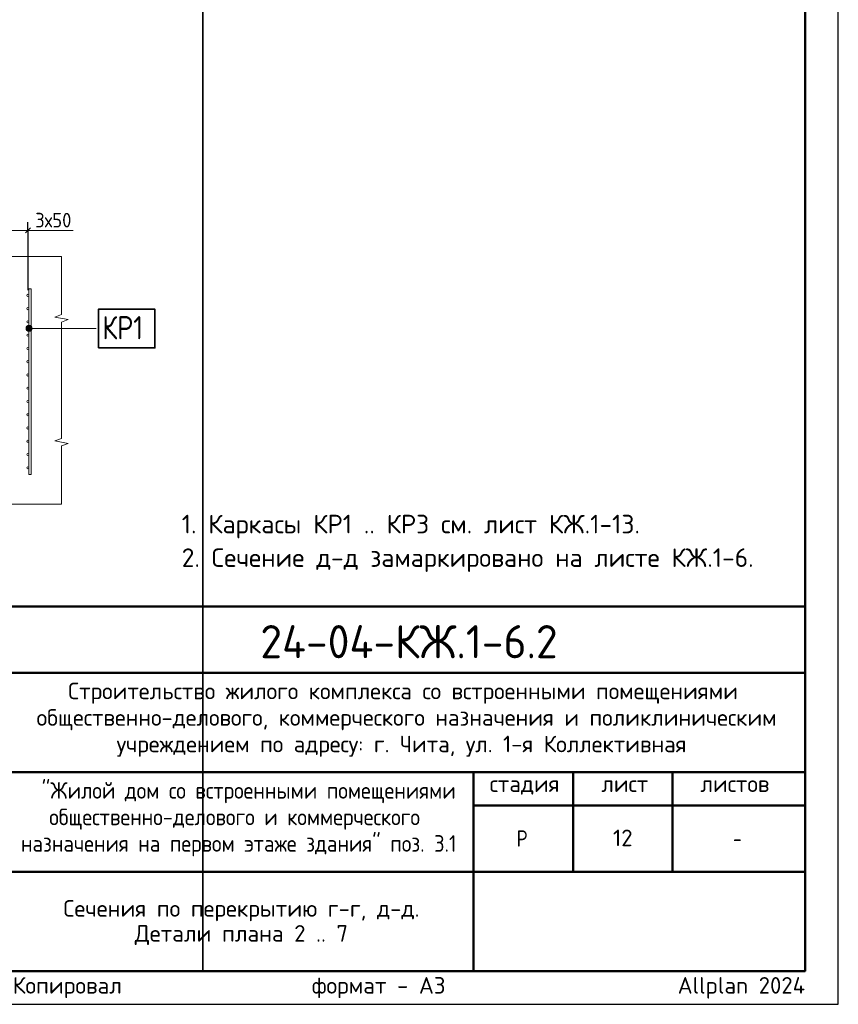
# Model space of a CAD drawing. Header units: millimetres. Extents: x 0 to 42000, y 0 to 29700.
# Tile 20 of 25: x 29657 to 42000, y 0 to 14850. Entities that reach past the tile are written whole.
import ezdxf

# ---------------------------------------------------------------- set-up
doc = ezdxf.new("R2010")
doc.units = ezdxf.units.MM
for name, color, linetype, lineweight in [('Standard', 7, 'Continuous', 25), ('Надписи', 7, 'Continuous', 25), ('Общий01', 7, 'Continuous', 13), ('Размерная линия_ общее', 7, 'Continuous', 13), ('Текст_ общее', 7, 'Continuous', 25)]:
    doc.layers.add(name, color=color, linetype=linetype, lineweight=lineweight)
doc.styles.add('ISOCPEUR', font='txt')

msp = doc.modelspace()

# ---------------------------------------------------------------- hatches: boundary and pattern name
at = {"layer": 'Общий01', "linetype": 'Continuous', "lineweight": 13, "transparency": 33554687}
for points in [[(29758, 10172), (29758, 10217), (29752, 10194)], [(29758, 10217), (29774, 10155), (29774, 10233)], [(29758, 10217), (29758, 10172), (29774, 10155)], [(29774, 10233), (29797, 10149), (29797, 10239)], [(29774, 10233), (29774, 10155), (29797, 10149)], [(29797, 10239), (29797, 10149), (29819, 10155)], [(29797, 10239), (29819, 10155), (29819, 10233)], [(29819, 10233), (29819, 10155), (29836, 10172)], [(29819, 10233), (29836, 10172), (29836, 10217)], [(29836, 10217), (29836, 10172), (29842, 10194)]]:
    msp.add_hatch(color=7, dxfattribs=at).paths.add_polyline_path(points)

# ---------------------------------------------------------------- linework, layer by layer
at = {"layer": 'Standard', "color": 7, "linetype": 'Continuous', "lineweight": 13, "transparency": 33554687}
for p, q in [((30289, 11280), (29445, 11280)), ((30289, 11280), (30289, 11280)), ((30289, 10402), (30289, 11280)), ((30189, 10365), (30289, 10402)), ((30389, 10328), (30189, 10365)), ((30289, 10290), (30389, 10328)), ((30289, 9412), (30289, 10290)), ((30289, 8534), (30289, 9412)), ((30189, 8497), (30289, 8534)), ((30389, 8460), (30189, 8497)), ((30289, 8422), (30389, 8460)), ((30289, 7544), (30289, 8422)), ((29445, 7544), (30289, 7544)), ((30289, 7544), (30289, 7544))]:
    msp.add_line(p, q, dxfattribs=at)
at = {"layer": 'Standard', "color": 7, "linetype": 'Continuous', "lineweight": 50, "transparency": 33554687}
for p, q in [((23000, 6000), (41500, 6000)), ((29500, 5000), (41500, 5000)), ((29500, 3500), (41500, 3500)), ((36500, 2000), (36500, 3500)), ((38000, 2000), (38000, 3500)), ((39500, 2000), (39500, 3500)), ((36500, 3000), (41500, 3000)), ((29500, 2000), (41500, 2000)), ((36500, 500), (36500, 2000)), ((36500, 500), (36500, 2000))]:
    msp.add_line(p, q, dxfattribs=at)
at = {"layer": 'Standard', "color": 7, "linetype": 'Continuous', "lineweight": 25, "transparency": 33554687}
for p, q in [((41500, 500), (41500, 6000)), ((23000, 500), (41500, 500)), ((23000, 500), (41500, 500)), ((23000, 500), (41500, 500))]:
    msp.add_line(p, q, dxfattribs=at)
msp.add_lwpolyline([(0, 0), (42000, 0), (42000, 29700), (0, 29700), (0, 0)], close=True, dxfattribs=at)
at = {"layer": 'Standard', "color": 7, "linetype": 'Continuous', "lineweight": 50, "transparency": 33554687}
msp.add_lwpolyline([(2000, 29200), (41500, 29200), (41500, 500), (2000, 500), (2000, 29200)], close=True, dxfattribs=at)
at = {"layer": 'Standard', "color": 7, "linetype": 'Continuous', "lineweight": 13, "transparency": 33554687}
for points in [[(41500, 29200), (2000, 29200), (2000, 6000), (41500, 6000), (41500, 29200)], [(29829, 10792), (29829, 7992), (29797, 7992), (29797, 10792), (29829, 10792)]]:
    msp.add_lwpolyline(points, dxfattribs=at)
at = {"layer": 'Standard', "color": 7, "linetype": 'Continuous', "lineweight": 35, "transparency": 33554687}
msp.add_lwpolyline([(2000, 16714), (2000, 500), (32418, 500), (32418, 16714), (2000, 16714)], dxfattribs=at)
at = {"layer": 'Standard', "color": 7, "linetype": 'Continuous', "lineweight": 25, "transparency": 33554687}
msp.add_lwpolyline([(41500, 6000), (23000, 6000), (23000, 500), (41500, 500), (41500, 6000)], dxfattribs=at)
at = {"layer": 'Standard', "color": 7, "linetype": 'Continuous', "lineweight": 18, "transparency": 33554687}
for centre in [(29781, 10692), (29781, 10492), (29781, 10292), (29781, 10092), (29781, 9892), (29781, 9692), (29781, 9492), (29781, 9292), (29781, 9092), (29781, 8892), (29781, 8692), (29781, 8492), (29781, 8292), (29781, 8092)]:
    msp.add_circle(centre, 16, dxfattribs=at)
at = {"layer": 'Общий01', "color": 7, "linetype": 'Continuous', "lineweight": 13, "transparency": 33554687}
for p, q in [((29752, 10194), (29752, 10194)), ((29797, 10239), (29797, 10239)), ((29797, 10194), (30809, 10194)), ((29797, 10149), (29797, 10149)), ((29842, 10194), (29842, 10194))]:
    msp.add_line(p, q, dxfattribs=at)
msp.add_circle((29797, 10194), 45, dxfattribs=at)
at = {"layer": 'Размерная линия_ общее', "color": 253, "linetype": 'Continuous', "lineweight": -3, "true_color": 0xa0a0a0, "transparency": 33554687}
for q in [(29781, 11798), (29781, 11548), (29781, 10772)]:
    msp.add_line((29781, 11673), q, dxfattribs=at)
at = {"layer": 'Размерная линия_ общее', "color": 7, "linetype": 'Continuous', "lineweight": 13, "transparency": 33554687}
for p, q in [((29181, 11673), (29781, 11673)), ((30461, 11673), (29781, 11673)), ((29781, 11673), (29856, 11673))]:
    msp.add_line(p, q, dxfattribs=at)
at = {"layer": 'Размерная линия_ общее', "color": 7, "linetype": 'Continuous', "lineweight": 25, "transparency": 33554687}
msp.add_line((29743, 11635), (29818, 11710), dxfattribs=at)
at = {"layer": 'Текст_ общее', "color": 7, "linetype": 'Continuous', "lineweight": 35, "transparency": 33554687}
msp.add_lwpolyline([(30844, 9900), (31695, 9900), (31695, 10483), (30844, 10483), (30844, 9900)], dxfattribs=at)

# ---------------------------------------------------------------- texts
at = {"layer": 'Standard', "color": 7, "linetype": 'Continuous', "lineweight": 13, "transparency": 33554687, "insert": (32100, 7383), "char_height": 280, "width": 8628.9, "attachment_point": 1, "line_spacing_factor": 1.084337}
msp.add_mtext('\\A1;{\\fISOCPEUR|i0|b0;\\H279.999995;\\W1.000000;\\C7;1. Каркасы КР1 .. КР3 см. лист КЖ.1-13.}\\P{\\fISOCPEUR|i0|b0;\\H279.999995;\\W1.000000;\\C7;2. Сечение д-д замаркировано на листе КЖ.1-6.}\\P', dxfattribs=at)
at = {"layer": 'Standard', "color": 7, "linetype": 'Continuous', "lineweight": 50, "transparency": 33554687, "insert": (33285, 5218), "char_height": 500, "width": 4936.77, "attachment_point": 7, "style": 'ISOCPEUR'}
msp.add_mtext('\\W0.96;24-04-КЖ.1-6.2', dxfattribs=at)
at = {"layer": 'Standard', "color": 7, "linetype": 'Continuous', "lineweight": 25, "transparency": 33554687, "char_height": 250, "attachment_point": 7, "style": 'ISOCPEUR'}
for s, insert, width in [('\\W0.99;Строительство жилого комплекса со встроенными помещениями', (30388, 4533), 10343.94), ('\\W0.99;общественно-делового, коммерческого назначения и поликлиническим', (29912, 4133), 11292.27), ('\\W0.99;учреждением по адресу: г. Чита, ул. 1-я Коллективная', (31119, 3733), 8881.18), ('\\W0.90;"Жилой дом со встроенными помещениями', (29989, 3033), 6132.51), ('\\W0.90;общественно-делового и коммерческого', (30102, 2633), 5904.55), ('\\W0.99;стадия    лист     листов', (36743, 3162), 4372.59), ('\\W0.90;назначения на первом этаже здания" поз. 3.1', (29676, 2233), 6756.08), ('\\W0.80;Р', (37150, 2375), 299.86), ('\\W0.78;-', (40412, 2375), 272.01)]:
    msp.add_mtext(s, dxfattribs=dict(at, insert=insert, width=width))
at = {"layer": 'Standard', "color": 7, "linetype": 'Continuous', "lineweight": 25, "transparency": 33554687, "insert": (33000, 1571), "char_height": 250, "width": 5341.88, "attachment_point": 2, "line_spacing_factor": 0.903614}
msp.add_mtext('\\A1;{\\fISOCPEUR|i0|b0;\\H250.000000;\\W1.000000;\\C7;Сечения по перекрытию г-г, д-д.}\\P{\\fISOCPEUR|i0|b0;\\H250.000000;\\W1.000000;\\C7;Детали плана 2 .. 7}\\P', dxfattribs=at)
at = {"layer": 'Standard', "color": 8, "linetype": 'Continuous', "lineweight": 13, "transparency": 33554687, "insert": (41500, 248), "char_height": 250, "width": 11749.46, "attachment_point": 6, "style": 'ISOCPEUR'}
msp.add_mtext('\\A1;{\\fISOCPEUR|i0|b0;\\H250.000000;\\W1.000000;\\C8;Копировал                  формат - А3                      Allplan 2024}\\P', dxfattribs=at)
at = {"layer": 'Надписи', "color": 7, "linetype": 'Continuous', "lineweight": 13, "transparency": 33554687, "insert": (38750, 2510), "char_height": 250, "width": 393.75, "attachment_point": 5, "style": 'ISOCPEUR'}
msp.add_mtext('\\A1;{\\fISOCPEUR|i0|b0;\\H250.000000;\\W1.000000;\\C7;12}\\P', dxfattribs=at)
at = {"layer": 'Размерная линия_ общее', "color": 7, "linetype": 'Continuous', "lineweight": 25, "transparency": 33554687, "insert": (29890, 11717), "char_height": 220, "width": 718.09, "attachment_point": 7, "style": 'ISOCPEUR'}
msp.add_mtext('\\W0.93;3х50', dxfattribs=at)
at = {"layer": 'Текст_ общее', "color": 7, "linetype": 'Continuous', "lineweight": 35, "transparency": 33554687, "insert": (30902, 10029), "char_height": 350, "width": 881.7, "attachment_point": 7, "style": 'ISOCPEUR'}
msp.add_mtext('\\W0.84;КР1', dxfattribs=at)

doc.saveas('drawing.dxf')
